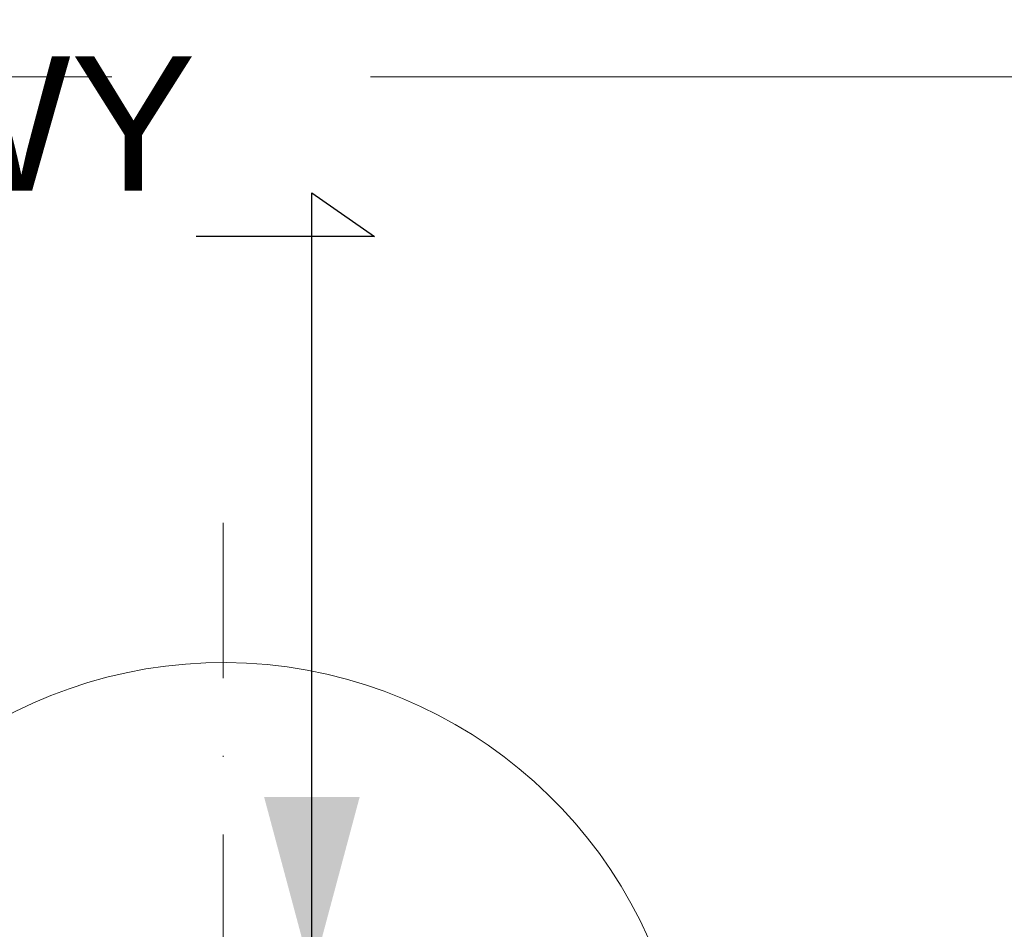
# Model space of a CAD drawing. Header units: centimetres. Extents: x -1436 to 1974, y -887 to 4352.
# Tile 89 of 105: x 893 to 973, y 2364 to 2438. Entities that reach past the tile are written whole.
import ezdxf
from ezdxf.enums import TextEntityAlignment as Align

# ---------------------------------------------------------------- set-up
doc = ezdxf.new("R2010")
doc.units = ezdxf.units.CM
doc.header["$MEASUREMENT"] = 0
doc.linetypes.add('DASHDOT', pattern=[25.4, 12.7, -6.35, 0, -6.35])
doc.linetypes.add('Przerywana podwójnie', pattern=[109.361107, 52.916665, -21.166666, 14.111111, -21.166666])
doc.layers.add('00 - nowa technologia myjni_Nr_pióra__246', color=7, linetype='Continuous', lineweight=20, true_color=0x1db3b3)
doc.layers.add('199-Z Wymiary i opisy_Nr_pióra__11', color=7, linetype='Continuous', lineweight=0)
doc.layers.add('410-K Osie główne_Nr_pióra__11', color=7, linetype='Continuous', lineweight=0)
doc.layers.add('410-K Osie główne', color=7, linetype='Continuous')
doc.styles.add('STYL_AUTOMATYCZNY_1', font='arial.ttf')
doc.styles.add('STYL_AUTOMATYCZNY_2', font='arial.ttf')
doc.dimstyles.new('STYL_AUTOMATYCZNY__3', dxfattribs={"dimtxt": 0.18, "dimasz": 14.592, "dimexe": 0.18, "dimexo": 0.0625, "dimgap": 0, "dimtad": 0, "dimtih": 1, "dimtoh": 1, "dimdec": 4, "dimzin": 0, "dimdsep": 46, "dimcen": 0.09, "dimadec": 0, "dimazin": 0, "dimtfac": 1, "dimtdec": 4, "dimtmove": 0, "dimatfit": 3, "dimldrblk": 'ARROWHEAD_5', "dimfxl": 0, "dimtolj": 1, "dimtzin": 0, "dimarcsym": 0})

# ---------------------------------------------------------------- blocks, each defined once
blk = doc.blocks.new('Standardowy znacznik osi[21]_1', base_point=(-163.001, 2433.809))
at = {"layer": '410-K Osie główne_Nr_pióra__11', "color": 7, "linetype": 'Przerywana podwójnie', "lineweight": 0}
blk.add_line((-63.001, 2433.809), (1039.917, 2433.809), dxfattribs=at)
at = {"layer": '410-K Osie główne_Nr_pióra__11', "color": 7, "lineweight": 0, "style": 'STYL_AUTOMATYCZNY_2'}
for tag, p in [('AC_MarkerText_1_0', (-178.001, 2441.309)), ('AC_MarkerText_1_1', (1154.917, 2441.309))]:
    blk.add_attdef(tag, text='', height=15, dxfattribs=at).set_placement(p, align=Align.TOP_CENTER)
blk = doc.blocks.new('ARROWHEAD_5')
at = {"linetype": 'Continuous', "lineweight": 0}
blk.add_hatch(color=0, dxfattribs=at).paths.add_polyline_path([(-1, 0.2679), (0, 0), (-1, -0.2679)])
at = {"color": 0, "linetype": 'Continuous', "lineweight": 0}
blk.add_line((0, 0), (-1, 0), dxfattribs=at)

msp = doc.modelspace()

# ---------------------------------------------------------------- linework, layer by layer
at = {"layer": '00 - nowa technologia myjni_Nr_pióra__246', "color": 132, "linetype": 'DASHDOT', "lineweight": 20, "true_color": 0x1db3b3}
msp.add_line((909.203, 2397.313), (909.203, 2298.253), dxfattribs=at)
at = {"layer": '00 - nowa technologia myjni_Nr_pióra__246', "color": 132, "linetype": 'Continuous', "lineweight": 20, "true_color": 0x1db3b3}
msp.add_arc((909.203, 2347.783), 38.1, 9.12607, 165.11573, dxfattribs=at)

# ---------------------------------------------------------------- block references
at = {"layer": '410-K Osie główne', "color": 7, "linetype": 'Continuous', "lineweight": 20}
msp.add_blockref('Standardowy znacznik osi[21]_1', (-163.001, 2433.809), dxfattribs=at)

# ---------------------------------------------------------------- texts
at = {"layer": '199-Z Wymiary i opisy_Nr_pióra__11', "color": 7, "linetype": 'Continuous', "lineweight": 0, "insert": (906.978, 2424.331), "char_height": 11, "attachment_point": 9, "style": 'STYL_AUTOMATYCZNY_1'}
msp.add_mtext('\\A1;{\\pqr;\\fArial|b0|i0|c238|p0;\\W1.000000;FILTR PIASKOWY}', dxfattribs=at)

# ---------------------------------------------------------------- leaders
at = {"layer": '199-Z Wymiary i opisy_Nr_pióra__11', "color": 7, "linetype": 'Continuous', "lineweight": 0, "annotation_type": 0, "has_hookline": 1, "hookline_direction": 1}
for points, text_width in [([(991.079, 2364.723), (991.079, 2461.164), (970.596, 2457.577)], 143.671), ([(916.456, 2360.288), (916.456, 2424.331), (921.57, 2420.744), (906.978, 2420.744)], 127.457)]:
    msp.add_leader(points, dimstyle='STYL_AUTOMATYCZNY__3', dxfattribs=dict(at, text_width=text_width))

doc.saveas('drawing.dxf')
